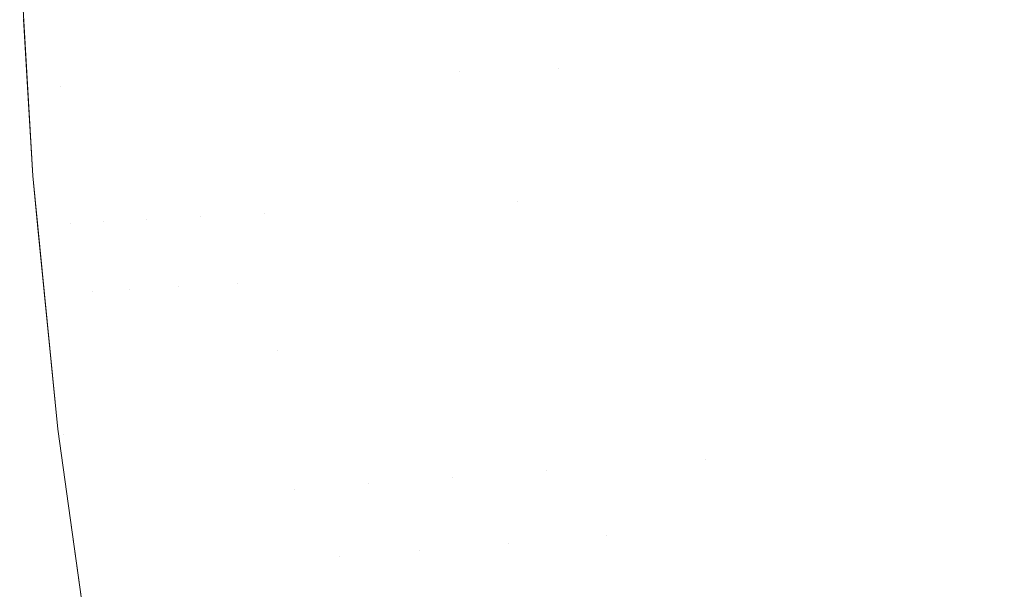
# Model space of a CAD drawing. Header units: centimetres. Extents: x -35.1 to 36.2, y 4.2 to 6.
# Tile 15 of 256: x -35.08646 to -35.07467, y 4.2894 to 4.29622. Entities that reach past the tile are written whole.
import ezdxf

# ---------------------------------------------------------------- set-up
doc = ezdxf.new("R2010")
doc.units = ezdxf.units.CM
doc.header["$LTSCALE"] = 2.54
doc.layers.add('Lucido design-1', color=7, linetype='Continuous')

# ---------------------------------------------------------------- blocks, each defined once
blk = doc.blocks.new('Gruppo-4-1')
at = {"color": 7, "linetype": 'Continuous', "lineweight": 9}
for points, invisible_edges in [([(-35.075794, 4.295795, -2276.283155), (-35.075874, 4.29729, -2276.283155), (-35.077388, 4.297254, -2276.285944), (-35.077307, 4.295741, -2276.285944)], 15), ([(-35.077307, 4.295741, -2276.958396), (-35.077388, 4.297254, -2276.958396), (-35.075874, 4.29729, -2276.961185), (-35.075794, 4.295795, -2276.961185)], 15), ([(-35.07418, 4.295853, -2276.280418), (-35.074258, 4.297328, -2276.280418), (-35.075874, 4.29729, -2276.283155), (-35.075794, 4.295795, -2276.283155)], 15), ([(-35.075794, 4.295795, -2276.961185), (-35.075874, 4.29729, -2276.961185), (-35.074258, 4.297328, -2276.963922), (-35.07418, 4.295853, -2276.963922)], 15), ([(-35.081751, 4.295581, -2276.296068), (-35.081201, 4.295601, -2276.29459), (-35.081284, 4.297161, -2276.29459), (-35.081835, 4.297148, -2276.296068)], 15), ([(-35.081835, 4.297148, -2276.948272), (-35.081284, 4.297161, -2276.94975), (-35.081201, 4.295601, -2276.94975), (-35.081751, 4.295581, -2276.948272)], 15), ([(-35.080015, 4.295643, -2276.291665), (-35.080097, 4.297189, -2276.291665), (-35.081284, 4.297161, -2276.29459), (-35.081201, 4.295601, -2276.29459)], 15), ([(-35.081201, 4.295601, -2276.94975), (-35.081284, 4.297161, -2276.94975), (-35.080097, 4.297189, -2276.952675), (-35.080015, 4.295643, -2276.952675)], 15), ([(-35.078716, 4.29569, -2276.288781), (-35.078797, 4.29722, -2276.288781), (-35.080097, 4.297189, -2276.291665), (-35.080015, 4.295643, -2276.291665)], 15), ([(-35.080015, 4.295643, -2276.952675), (-35.080097, 4.297189, -2276.952675), (-35.078797, 4.29722, -2276.955559), (-35.078716, 4.29569, -2276.955559)], 15), ([(-35.077307, 4.295741, -2276.285944), (-35.077388, 4.297254, -2276.285944), (-35.078797, 4.29722, -2276.288781), (-35.078716, 4.29569, -2276.288781)], 15), ([(-35.078716, 4.29569, -2276.955559), (-35.078797, 4.29722, -2276.955559), (-35.077388, 4.297254, -2276.958396), (-35.077307, 4.295741, -2276.958396)], 15), ([(-35.086323, 4.297042, -2276.317485), (-35.086405, 4.29704, -2276.319046), (-35.086318, 4.295417, -2276.319046), (-35.086237, 4.29542, -2276.317485)], 15), ([(-35.086237, 4.29542, -2276.317485), (-35.086123, 4.295424, -2276.315926), (-35.086209, 4.297044, -2276.315926), (-35.086323, 4.297042, -2276.317485)], 15), ([(-35.086063, 4.297048, -2276.314369), (-35.086209, 4.297044, -2276.315926), (-35.086123, 4.295424, -2276.315926), (-35.085976, 4.295429, -2276.314369)], 15), ([(-35.086063, 4.297048, -2276.929971), (-35.085976, 4.295429, -2276.929971), (-35.086123, 4.295424, -2276.928414), (-35.08617, 4.296237, -2276.928414)], 15), ([(-35.085976, 4.295429, -2276.314369), (-35.085797, 4.295436, -2276.312816), (-35.085884, 4.297052, -2276.312816), (-35.086063, 4.297048, -2276.314369)], 15), ([(-35.086063, 4.297048, -2276.929971), (-35.085884, 4.297052, -2276.931524), (-35.085797, 4.295436, -2276.931524), (-35.085976, 4.295429, -2276.929971)], 15), ([(-35.085673, 4.297057, -2276.311265), (-35.085884, 4.297052, -2276.312816), (-35.085797, 4.295436, -2276.312816), (-35.085587, 4.295443, -2276.311265)], 15), ([(-35.085587, 4.295443, -2276.933075), (-35.085797, 4.295436, -2276.931524), (-35.085884, 4.297052, -2276.931524), (-35.085673, 4.297057, -2276.933075)], 15), ([(-35.085587, 4.295443, -2276.311265), (-35.085344, 4.295452, -2276.309719), (-35.08543, 4.297063, -2276.309719), (-35.085673, 4.297057, -2276.311265)], 15), ([(-35.085673, 4.297057, -2276.933075), (-35.08543, 4.297063, -2276.934621), (-35.085344, 4.295452, -2276.934621), (-35.085587, 4.295443, -2276.933075)], 15), ([(-35.085154, 4.297069, -2276.308177), (-35.08543, 4.297063, -2276.309719), (-35.085344, 4.295452, -2276.309719), (-35.085069, 4.295462, -2276.308177)], 15), ([(-35.085069, 4.295462, -2276.936163), (-35.085344, 4.295452, -2276.934621), (-35.08543, 4.297063, -2276.934621), (-35.085154, 4.297069, -2276.936163)], 15), ([(-35.085069, 4.295462, -2276.308177), (-35.084762, 4.295473, -2276.30664), (-35.084848, 4.297077, -2276.30664), (-35.085154, 4.297069, -2276.308177)], 15), ([(-35.085154, 4.297069, -2276.936163), (-35.084848, 4.297077, -2276.9377), (-35.084762, 4.295473, -2276.9377), (-35.085069, 4.295462, -2276.936163)], 15), ([(-35.08451, 4.297085, -2276.305108), (-35.084848, 4.297077, -2276.30664), (-35.084762, 4.295473, -2276.30664), (-35.084424, 4.295485, -2276.305108)], 15), ([(-35.084424, 4.295485, -2276.939231), (-35.084762, 4.295473, -2276.9377), (-35.084848, 4.297077, -2276.9377), (-35.08451, 4.297085, -2276.939231)], 15), ([(-35.084424, 4.295485, -2276.305108), (-35.084055, 4.295498, -2276.303583), (-35.08414, 4.297094, -2276.303583), (-35.08451, 4.297085, -2276.305108)], 15), ([(-35.08451, 4.297085, -2276.939231), (-35.08414, 4.297094, -2276.940757), (-35.084055, 4.295498, -2276.940757), (-35.084424, 4.295485, -2276.939231)], 15), ([(-35.08374, 4.297103, -2276.302065), (-35.08414, 4.297094, -2276.303583), (-35.084055, 4.295498, -2276.303583), (-35.083655, 4.295513, -2276.302065)], 15), ([(-35.083655, 4.295513, -2276.942275), (-35.084055, 4.295498, -2276.940757), (-35.08414, 4.297094, -2276.940757), (-35.08374, 4.297103, -2276.942275)], 15), ([(-35.083655, 4.295513, -2276.302065), (-35.083224, 4.295528, -2276.300554), (-35.083309, 4.297113, -2276.300554), (-35.08374, 4.297103, -2276.302065)], 15), ([(-35.08374, 4.297103, -2276.942275), (-35.083309, 4.297113, -2276.943786), (-35.083224, 4.295528, -2276.943786), (-35.083655, 4.295513, -2276.942275)], 15), ([(-35.082847, 4.297124, -2276.29905), (-35.083309, 4.297113, -2276.300554), (-35.083224, 4.295528, -2276.300554), (-35.082763, 4.295545, -2276.29905)], 15), ([(-35.082763, 4.295545, -2276.94529), (-35.083224, 4.295528, -2276.943786), (-35.083309, 4.297113, -2276.943786), (-35.082847, 4.297124, -2276.94529)], 15), ([(-35.082763, 4.295545, -2276.29905), (-35.082272, 4.295562, -2276.297555), (-35.082356, 4.297136, -2276.297555), (-35.082847, 4.297124, -2276.29905)], 15), ([(-35.082847, 4.297124, -2276.94529), (-35.082356, 4.297136, -2276.946785), (-35.082272, 4.295562, -2276.946785), (-35.082763, 4.295545, -2276.94529)], 15), ([(-35.081835, 4.297148, -2276.296068), (-35.082356, 4.297136, -2276.297555), (-35.082272, 4.295562, -2276.297555), (-35.081751, 4.295581, -2276.296068)], 15), ([(-35.081751, 4.295581, -2276.948272), (-35.082272, 4.295562, -2276.946785), (-35.082356, 4.297136, -2276.946785), (-35.081835, 4.297148, -2276.948272)], 15), ([(-35.086454, 4.297039, -2276.320608), (-35.086464, 4.297039, -2276.32217), (-35.086308, 4.294352, -2276.32217), (-35.086367, 4.295415, -2276.320608)], 13), ([(-35.086417, 4.29623, -2276.92217), (-35.086369, 4.295416, -2276.92217), (-35.086308, 4.294352, -2276.32217), (-35.086464, 4.297039, -2276.32217)], 10), ([(-35.086367, 4.295415, -2276.320608), (-35.086318, 4.295417, -2276.319046), (-35.086405, 4.29704, -2276.319046), (-35.086454, 4.297039, -2276.320608)], 15), ([(-35.086366, 4.296231, -2276.925294), (-35.086318, 4.295417, -2276.925294), (-35.086369, 4.295416, -2276.92217), (-35.086417, 4.29623, -2276.92217)], 11), ([(-35.08617, 4.296237, -2276.928414), (-35.086123, 4.295424, -2276.928414), (-35.086318, 4.295417, -2276.925294), (-35.086366, 4.296231, -2276.925294)], 15), ([(-35.077307, 4.295741, -2276.285944), (-35.077192, 4.294205, -2276.285944), (-35.07568, 4.294278, -2276.283155), (-35.075794, 4.295795, -2276.283155)], 15), ([(-35.075794, 4.295795, -2276.961185), (-35.07568, 4.294278, -2276.961185), (-35.077192, 4.294205, -2276.958396), (-35.077307, 4.295741, -2276.958396)], 15), ([(-35.075794, 4.295795, -2276.283155), (-35.07568, 4.294278, -2276.283155), (-35.074067, 4.294356, -2276.280418), (-35.07418, 4.295853, -2276.280418)], 15), ([(-35.07418, 4.295853, -2276.963922), (-35.074067, 4.294356, -2276.963922), (-35.07568, 4.294278, -2276.961185), (-35.075794, 4.295795, -2276.961185)], 15), ([(-35.080503, 4.294045, -2276.293122), (-35.080015, 4.295643, -2276.291665), (-35.081201, 4.295601, -2276.29459)], 11), ([(-35.081201, 4.295601, -2276.94975), (-35.080015, 4.295643, -2276.952675), (-35.080503, 4.294045, -2276.951217)], 11), ([(-35.080503, 4.294045, -2276.293122), (-35.079896, 4.294074, -2276.291665), (-35.080015, 4.295643, -2276.291665)], 11), ([(-35.080015, 4.295643, -2276.952675), (-35.079896, 4.294074, -2276.952675), (-35.080503, 4.294045, -2276.951217)], 11), ([(-35.080015, 4.295643, -2276.291665), (-35.079896, 4.294074, -2276.291665), (-35.078599, 4.294137, -2276.288781), (-35.078716, 4.29569, -2276.288781)], 15), ([(-35.078716, 4.29569, -2276.955559), (-35.078599, 4.294137, -2276.955559), (-35.079896, 4.294074, -2276.952675), (-35.080015, 4.295643, -2276.952675)], 15), ([(-35.078716, 4.29569, -2276.288781), (-35.078599, 4.294137, -2276.288781), (-35.077192, 4.294205, -2276.285944), (-35.077307, 4.295741, -2276.285944)], 15), ([(-35.077307, 4.295741, -2276.958396), (-35.077192, 4.294205, -2276.958396), (-35.078599, 4.294137, -2276.955559), (-35.078716, 4.29569, -2276.955559)], 15), ([(-35.083655, 4.295513, -2276.302065), (-35.084055, 4.295498, -2276.303583), (-35.083933, 4.293879, -2276.303583), (-35.083533, 4.293899, -2276.302065)], 15), ([(-35.083533, 4.293899, -2276.942275), (-35.083933, 4.293879, -2276.940757), (-35.084055, 4.295498, -2276.940757), (-35.083655, 4.295513, -2276.942275)], 15), ([(-35.083533, 4.293899, -2276.302065), (-35.083103, 4.293919, -2276.300554), (-35.083224, 4.295528, -2276.300554), (-35.083655, 4.295513, -2276.302065)], 15), ([(-35.083655, 4.295513, -2276.942275), (-35.083224, 4.295528, -2276.943786), (-35.083103, 4.293919, -2276.943786), (-35.083533, 4.293899, -2276.942275)], 15), ([(-35.082763, 4.295545, -2276.29905), (-35.083224, 4.295528, -2276.300554), (-35.083103, 4.293919, -2276.300554), (-35.082642, 4.293942, -2276.29905)], 15), ([(-35.082642, 4.293942, -2276.94529), (-35.083103, 4.293919, -2276.943786), (-35.083224, 4.295528, -2276.943786), (-35.082763, 4.295545, -2276.94529)], 15), ([(-35.082642, 4.293942, -2276.29905), (-35.082152, 4.293965, -2276.297555), (-35.082272, 4.295562, -2276.297555), (-35.082763, 4.295545, -2276.29905)], 15), ([(-35.082763, 4.295545, -2276.94529), (-35.082272, 4.295562, -2276.946785), (-35.082152, 4.293965, -2276.946785), (-35.082642, 4.293942, -2276.94529)], 15), ([(-35.081751, 4.295581, -2276.296068), (-35.082272, 4.295562, -2276.297555), (-35.082152, 4.293965, -2276.297555), (-35.081632, 4.293991, -2276.296068)], 15), ([(-35.081632, 4.293991, -2276.948272), (-35.082152, 4.293965, -2276.946785), (-35.082272, 4.295562, -2276.946785), (-35.081751, 4.295581, -2276.948272)], 15), ([(-35.081632, 4.293991, -2276.296068), (-35.081082, 4.294017, -2276.29459), (-35.081201, 4.295601, -2276.29459), (-35.081751, 4.295581, -2276.296068)], 15), ([(-35.081751, 4.295581, -2276.948272), (-35.081201, 4.295601, -2276.94975), (-35.081082, 4.294017, -2276.94975), (-35.081632, 4.293991, -2276.948272)], 15), ([(-35.081201, 4.295601, -2276.29459), (-35.081082, 4.294017, -2276.29459), (-35.080503, 4.294045, -2276.293122)], 11), ([(-35.080503, 4.294045, -2276.951217), (-35.081082, 4.294017, -2276.94975), (-35.081201, 4.295601, -2276.94975)], 11), ([(-35.086308, 4.294352, -2276.92217), (-35.086369, 4.295416, -2276.92217), (-35.086318, 4.295417, -2276.925294), (-35.086261, 4.294597, -2276.925294)], 14), ([(-35.086369, 4.295416, -2276.92217), (-35.086308, 4.294352, -2276.92217), (-35.086308, 4.294352, -2276.32217)], 10), ([(-35.086243, 4.293768, -2276.320608), (-35.086194, 4.29377, -2276.319046), (-35.086318, 4.295417, -2276.319046), (-35.086367, 4.295415, -2276.320608)], 15), ([(-35.086243, 4.293768, -2276.320608), (-35.086367, 4.295415, -2276.320608), (-35.086308, 4.294352, -2276.32217)], 11), ([(-35.086261, 4.294597, -2276.925294), (-35.086318, 4.295417, -2276.925294), (-35.086123, 4.295424, -2276.928414), (-35.086066, 4.294605, -2276.928414)], 15), ([(-35.086237, 4.29542, -2276.317485), (-35.086318, 4.295417, -2276.319046), (-35.086194, 4.29377, -2276.319046), (-35.086113, 4.293774, -2276.317485)], 15), ([(-35.086113, 4.293774, -2276.317485), (-35.085999, 4.29378, -2276.315926), (-35.086123, 4.295424, -2276.315926), (-35.086237, 4.29542, -2276.317485)], 15), ([(-35.085976, 4.295429, -2276.314369), (-35.086123, 4.295424, -2276.315926), (-35.085999, 4.29378, -2276.315926), (-35.085853, 4.293787, -2276.314369)], 15), ([(-35.086066, 4.294605, -2276.928414), (-35.086123, 4.295424, -2276.928414), (-35.085976, 4.295429, -2276.929971)], 11), ([(-35.085976, 4.295429, -2276.929971), (-35.085853, 4.293787, -2276.929971), (-35.085999, 4.29378, -2276.928414), (-35.086066, 4.294605, -2276.928414)], 15), ([(-35.085853, 4.293787, -2276.314369), (-35.085674, 4.293795, -2276.312816), (-35.085797, 4.295436, -2276.312816), (-35.085976, 4.295429, -2276.314369)], 15), ([(-35.085976, 4.295429, -2276.929971), (-35.085797, 4.295436, -2276.931524), (-35.085674, 4.293795, -2276.931524), (-35.085853, 4.293787, -2276.929971)], 15), ([(-35.085587, 4.295443, -2276.311265), (-35.085797, 4.295436, -2276.312816), (-35.085674, 4.293795, -2276.312816), (-35.085463, 4.293806, -2276.311265)], 15), ([(-35.085463, 4.293806, -2276.933075), (-35.085674, 4.293795, -2276.931524), (-35.085797, 4.295436, -2276.931524), (-35.085587, 4.295443, -2276.933075)], 15), ([(-35.085463, 4.293806, -2276.311265), (-35.08522, 4.293817, -2276.309719), (-35.085344, 4.295452, -2276.309719), (-35.085587, 4.295443, -2276.311265)], 15), ([(-35.085587, 4.295443, -2276.933075), (-35.085344, 4.295452, -2276.934621), (-35.08522, 4.293817, -2276.934621), (-35.085463, 4.293806, -2276.933075)], 15), ([(-35.085069, 4.295462, -2276.308177), (-35.085344, 4.295452, -2276.309719), (-35.08522, 4.293817, -2276.309719), (-35.084946, 4.293831, -2276.308177)], 15), ([(-35.084946, 4.293831, -2276.936163), (-35.08522, 4.293817, -2276.934621), (-35.085344, 4.295452, -2276.934621), (-35.085069, 4.295462, -2276.936163)], 15), ([(-35.084946, 4.293831, -2276.308177), (-35.08464, 4.293845, -2276.30664), (-35.084762, 4.295473, -2276.30664), (-35.085069, 4.295462, -2276.308177)], 15), ([(-35.085069, 4.295462, -2276.936163), (-35.084762, 4.295473, -2276.9377), (-35.08464, 4.293845, -2276.9377), (-35.084946, 4.293831, -2276.936163)], 15), ([(-35.084424, 4.295485, -2276.305108), (-35.084762, 4.295473, -2276.30664), (-35.08464, 4.293845, -2276.30664), (-35.084302, 4.293862, -2276.305108)], 15), ([(-35.084302, 4.293862, -2276.939231), (-35.08464, 4.293845, -2276.9377), (-35.084762, 4.295473, -2276.9377), (-35.084424, 4.295485, -2276.939231)], 15), ([(-35.084302, 4.293862, -2276.305108), (-35.083933, 4.293879, -2276.303583), (-35.084055, 4.295498, -2276.303583), (-35.084424, 4.295485, -2276.305108)], 15), ([(-35.084424, 4.295485, -2276.939231), (-35.084055, 4.295498, -2276.940757), (-35.083933, 4.293879, -2276.940757), (-35.084302, 4.293862, -2276.939231)], 15), ([(-35.086261, 4.294597, -2276.925294), (-35.086194, 4.29377, -2276.925294), (-35.086308, 4.294352, -2276.92217)], 11), ([(-35.086066, 4.294605, -2276.928414), (-35.085999, 4.29378, -2276.928414), (-35.086194, 4.29377, -2276.925294), (-35.086261, 4.294597, -2276.925294)], 15), ([(-35.086308, 4.294352, -2276.32217), (-35.08625, 4.293768, -2276.32217), (-35.086243, 4.293768, -2276.320608)], 10), ([(-35.08625, 4.293768, -2276.32217), (-35.086308, 4.294352, -2276.32217), (-35.086308, 4.294352, -2276.92217), (-35.086167, 4.292936, -2276.92217)], 10), ([(-35.086167, 4.292936, -2276.92217), (-35.086308, 4.294352, -2276.92217), (-35.086194, 4.29377, -2276.925294), (-35.086118, 4.292938, -2276.925294)], 14), ([(-35.073919, 4.292837, -2276.280418), (-35.074067, 4.294356, -2276.280418), (-35.07568, 4.294278, -2276.283155), (-35.07553, 4.292739, -2276.283155)], 15), ([(-35.07553, 4.292739, -2276.961185), (-35.07568, 4.294278, -2276.961185), (-35.074067, 4.294356, -2276.963922), (-35.073919, 4.292837, -2276.963922)], 15), ([(-35.07553, 4.292739, -2276.283155), (-35.07568, 4.294278, -2276.283155), (-35.077192, 4.294205, -2276.285944), (-35.07704, 4.292647, -2276.285944)], 15), ([(-35.07704, 4.292647, -2276.958396), (-35.077192, 4.294205, -2276.958396), (-35.07568, 4.294278, -2276.961185), (-35.07553, 4.292739, -2276.961185)], 15), ([(-35.078445, 4.292561, -2276.288781), (-35.078599, 4.294137, -2276.288781), (-35.079896, 4.294074, -2276.291665), (-35.079741, 4.292482, -2276.291665)], 15), ([(-35.079741, 4.292482, -2276.952675), (-35.079896, 4.294074, -2276.952675), (-35.078599, 4.294137, -2276.955559), (-35.078445, 4.292561, -2276.955559)], 15), ([(-35.07704, 4.292647, -2276.285944), (-35.077192, 4.294205, -2276.285944), (-35.078599, 4.294137, -2276.288781), (-35.078445, 4.292561, -2276.288781)], 15), ([(-35.078445, 4.292561, -2276.955559), (-35.078599, 4.294137, -2276.955559), (-35.077192, 4.294205, -2276.958396), (-35.07704, 4.292647, -2276.958396)], 15), ([(-35.081632, 4.293991, -2276.296068), (-35.082152, 4.293965, -2276.297555), (-35.081994, 4.292345, -2276.297555), (-35.081474, 4.292377, -2276.296068)], 15), ([(-35.081474, 4.292377, -2276.948272), (-35.081994, 4.292345, -2276.946785), (-35.082152, 4.293965, -2276.946785), (-35.081632, 4.293991, -2276.948272)], 15), ([(-35.081474, 4.292377, -2276.296068), (-35.080925, 4.29241, -2276.29459), (-35.081082, 4.294017, -2276.29459), (-35.081632, 4.293991, -2276.296068)], 15), ([(-35.081632, 4.293991, -2276.948272), (-35.081082, 4.294017, -2276.94975), (-35.080925, 4.29241, -2276.94975), (-35.081474, 4.292377, -2276.948272)], 15), ([(-35.080503, 4.294045, -2276.293122), (-35.081082, 4.294017, -2276.29459), (-35.080925, 4.29241, -2276.29459), (-35.080347, 4.292445, -2276.293122)], 15), ([(-35.080347, 4.292445, -2276.951217), (-35.080925, 4.29241, -2276.94975), (-35.081082, 4.294017, -2276.94975), (-35.080503, 4.294045, -2276.951217)], 15), ([(-35.080347, 4.292445, -2276.293122), (-35.079741, 4.292482, -2276.291665), (-35.079896, 4.294074, -2276.291665), (-35.080503, 4.294045, -2276.293122)], 15), ([(-35.080503, 4.294045, -2276.951217), (-35.079896, 4.294074, -2276.952675), (-35.079741, 4.292482, -2276.952675), (-35.080347, 4.292445, -2276.951217)], 15), ([(-35.084302, 4.293862, -2276.305108), (-35.08464, 4.293845, -2276.30664), (-35.084478, 4.292194, -2276.30664), (-35.084141, 4.292214, -2276.305108)], 15), ([(-35.084564, 4.293023, -2276.9377), (-35.08464, 4.293845, -2276.9377), (-35.084302, 4.293862, -2276.939231)], 11), ([(-35.083858, 4.293061, -2276.940757), (-35.084564, 4.293023, -2276.9377), (-35.084302, 4.293862, -2276.939231)], 11), ([(-35.084141, 4.292214, -2276.305108), (-35.083773, 4.292237, -2276.303583), (-35.083933, 4.293879, -2276.303583), (-35.084302, 4.293862, -2276.305108)], 15), ([(-35.084302, 4.293862, -2276.939231), (-35.083933, 4.293879, -2276.940757), (-35.083858, 4.293061, -2276.940757)], 11), ([(-35.083533, 4.293899, -2276.302065), (-35.083933, 4.293879, -2276.303583), (-35.083773, 4.292237, -2276.303583), (-35.083374, 4.292261, -2276.302065)], 15), ([(-35.083858, 4.293061, -2276.940757), (-35.083933, 4.293879, -2276.940757), (-35.083533, 4.293899, -2276.942275)], 11), ([(-35.083533, 4.293899, -2276.942275), (-35.083374, 4.292261, -2276.942275), (-35.083773, 4.292237, -2276.940757), (-35.083858, 4.293061, -2276.940757)], 15), ([(-35.083374, 4.292261, -2276.302065), (-35.082944, 4.292287, -2276.300554), (-35.083103, 4.293919, -2276.300554), (-35.083533, 4.293899, -2276.302065)], 15), ([(-35.083533, 4.293899, -2276.942275), (-35.083103, 4.293919, -2276.943786), (-35.082944, 4.292287, -2276.943786), (-35.083374, 4.292261, -2276.942275)], 15), ([(-35.082642, 4.293942, -2276.29905), (-35.083103, 4.293919, -2276.300554), (-35.082944, 4.292287, -2276.300554), (-35.082484, 4.292315, -2276.29905)], 15), ([(-35.082484, 4.292315, -2276.94529), (-35.082944, 4.292287, -2276.943786), (-35.083103, 4.293919, -2276.943786), (-35.082642, 4.293942, -2276.94529)], 15), ([(-35.082484, 4.292315, -2276.29905), (-35.081994, 4.292345, -2276.297555), (-35.082152, 4.293965, -2276.297555), (-35.082642, 4.293942, -2276.29905)], 15), ([(-35.082642, 4.293942, -2276.94529), (-35.082152, 4.293965, -2276.946785), (-35.081994, 4.292345, -2276.946785), (-35.082484, 4.292315, -2276.94529)], 15), ([(-35.086243, 4.293768, -2276.320608), (-35.08625, 4.293768, -2276.32217), (-35.086008, 4.291321, -2276.32217), (-35.08608, 4.292096, -2276.320608)], 13), ([(-35.086167, 4.292936, -2276.92217), (-35.086008, 4.291321, -2276.92217), (-35.086008, 4.291321, -2276.32217), (-35.08625, 4.293768, -2276.32217)], 10), ([(-35.08608, 4.292096, -2276.320608), (-35.086031, 4.292099, -2276.319046), (-35.086194, 4.29377, -2276.319046), (-35.086243, 4.293768, -2276.320608)], 15), ([(-35.086118, 4.292938, -2276.925294), (-35.086194, 4.29377, -2276.925294), (-35.085999, 4.29378, -2276.928414), (-35.085922, 4.292948, -2276.928414)], 15), ([(-35.086113, 4.293774, -2276.317485), (-35.086194, 4.29377, -2276.319046), (-35.086031, 4.292099, -2276.319046), (-35.08595, 4.292104, -2276.317485)], 15), ([(-35.08595, 4.292104, -2276.317485), (-35.085836, 4.292111, -2276.315926), (-35.085999, 4.29378, -2276.315926), (-35.086113, 4.293774, -2276.317485)], 15), ([(-35.085853, 4.293787, -2276.314369), (-35.085999, 4.29378, -2276.315926), (-35.085836, 4.292111, -2276.315926), (-35.08569, 4.29212, -2276.314369)], 15), ([(-35.085922, 4.292948, -2276.928414), (-35.085999, 4.29378, -2276.928414), (-35.085853, 4.293787, -2276.929971)], 11), ([(-35.085598, 4.292966, -2276.931524), (-35.085922, 4.292948, -2276.928414), (-35.085853, 4.293787, -2276.929971)], 11), ([(-35.08569, 4.29212, -2276.314369), (-35.085511, 4.292131, -2276.312816), (-35.085674, 4.293795, -2276.312816), (-35.085853, 4.293787, -2276.314369)], 15), ([(-35.085853, 4.293787, -2276.929971), (-35.085674, 4.293795, -2276.931524), (-35.085598, 4.292966, -2276.931524)], 11), ([(-35.085463, 4.293806, -2276.311265), (-35.085674, 4.293795, -2276.312816), (-35.085511, 4.292131, -2276.312816), (-35.085301, 4.292144, -2276.311265)], 15), ([(-35.085598, 4.292966, -2276.931524), (-35.085674, 4.293795, -2276.931524), (-35.085463, 4.293806, -2276.933075)], 11), ([(-35.085144, 4.292991, -2276.934621), (-35.085598, 4.292966, -2276.931524), (-35.085463, 4.293806, -2276.933075)], 11), ([(-35.085301, 4.292144, -2276.311265), (-35.085058, 4.292159, -2276.309719), (-35.08522, 4.293817, -2276.309719), (-35.085463, 4.293806, -2276.311265)], 15), ([(-35.085463, 4.293806, -2276.933075), (-35.08522, 4.293817, -2276.934621), (-35.085144, 4.292991, -2276.934621)], 11), ([(-35.084946, 4.293831, -2276.308177), (-35.08522, 4.293817, -2276.309719), (-35.085058, 4.292159, -2276.309719), (-35.084784, 4.292175, -2276.308177)], 15), ([(-35.085144, 4.292991, -2276.934621), (-35.08522, 4.293817, -2276.934621), (-35.084946, 4.293831, -2276.936163)], 11), ([(-35.084564, 4.293023, -2276.9377), (-35.085144, 4.292991, -2276.934621), (-35.084946, 4.293831, -2276.936163)], 11), ([(-35.084784, 4.292175, -2276.308177), (-35.084478, 4.292194, -2276.30664), (-35.08464, 4.293845, -2276.30664), (-35.084946, 4.293831, -2276.308177)], 15), ([(-35.084946, 4.293831, -2276.936163), (-35.08464, 4.293845, -2276.9377), (-35.084564, 4.293023, -2276.9377)], 11), ([(-35.083858, 4.293061, -2276.940757), (-35.083773, 4.292237, -2276.940757), (-35.084478, 4.292194, -2276.9377), (-35.084564, 4.293023, -2276.9377)], 15), ([(-35.086118, 4.292938, -2276.925294), (-35.086031, 4.292099, -2276.925294), (-35.086008, 4.291321, -2276.92217), (-35.086167, 4.292936, -2276.92217)], 11), ([(-35.085922, 4.292948, -2276.928414), (-35.085836, 4.292111, -2276.928414), (-35.086031, 4.292099, -2276.925294), (-35.086118, 4.292938, -2276.925294)], 15), ([(-35.085598, 4.292966, -2276.931524), (-35.085511, 4.292131, -2276.931524), (-35.085836, 4.292111, -2276.928414), (-35.085922, 4.292948, -2276.928414)], 15), ([(-35.085144, 4.292991, -2276.934621), (-35.085058, 4.292159, -2276.934621), (-35.085511, 4.292131, -2276.931524), (-35.085598, 4.292966, -2276.931524)], 15), ([(-35.084564, 4.293023, -2276.9377), (-35.084478, 4.292194, -2276.9377), (-35.085058, 4.292159, -2276.934621), (-35.085144, 4.292991, -2276.934621)], 15), ([(-35.07553, 4.292739, -2276.283155), (-35.075342, 4.291177, -2276.283155), (-35.073733, 4.291296, -2276.280418), (-35.073919, 4.292837, -2276.280418)], 15), ([(-35.073919, 4.292837, -2276.963922), (-35.073733, 4.291296, -2276.963922), (-35.075342, 4.291177, -2276.961185), (-35.07553, 4.292739, -2276.961185)], 15), ([(-35.07704, 4.292647, -2276.285944), (-35.076849, 4.291066, -2276.285944), (-35.075342, 4.291177, -2276.283155), (-35.07553, 4.292739, -2276.283155)], 15), ([(-35.07553, 4.292739, -2276.961185), (-35.075342, 4.291177, -2276.961185), (-35.076849, 4.291066, -2276.958396), (-35.07704, 4.292647, -2276.958396)], 15), ([(-35.079741, 4.292482, -2276.291665), (-35.079546, 4.290867, -2276.291665), (-35.078252, 4.290963, -2276.288781), (-35.078445, 4.292561, -2276.288781)], 15), ([(-35.078445, 4.292561, -2276.955559), (-35.078252, 4.290963, -2276.955559), (-35.079546, 4.290867, -2276.952675), (-35.079741, 4.292482, -2276.952675)], 15), ([(-35.078445, 4.292561, -2276.288781), (-35.078252, 4.290963, -2276.288781), (-35.076849, 4.291066, -2276.285944), (-35.07704, 4.292647, -2276.285944)], 15), ([(-35.07704, 4.292647, -2276.958396), (-35.076849, 4.291066, -2276.958396), (-35.078252, 4.290963, -2276.955559), (-35.078445, 4.292561, -2276.955559)], 15), ([(-35.080347, 4.292445, -2276.293122), (-35.080925, 4.29241, -2276.29459), (-35.080729, 4.29078, -2276.29459), (-35.080152, 4.290823, -2276.293122)], 15), ([(-35.080152, 4.290823, -2276.951217), (-35.080729, 4.29078, -2276.94975), (-35.080925, 4.29241, -2276.94975), (-35.080347, 4.292445, -2276.951217)], 15), ([(-35.080152, 4.290823, -2276.293122), (-35.079546, 4.290867, -2276.291665), (-35.079741, 4.292482, -2276.291665), (-35.080347, 4.292445, -2276.293122)], 15), ([(-35.080347, 4.292445, -2276.951217), (-35.079741, 4.292482, -2276.952675), (-35.079546, 4.290867, -2276.952675), (-35.080152, 4.290823, -2276.951217)], 15), ([(-35.082285, 4.290666, -2276.29905), (-35.081796, 4.290702, -2276.297555), (-35.081994, 4.292345, -2276.297555), (-35.082484, 4.292315, -2276.29905)], 15), ([(-35.082484, 4.292315, -2276.94529), (-35.081994, 4.292345, -2276.946785), (-35.081796, 4.290702, -2276.946785), (-35.082285, 4.290666, -2276.94529)], 15), ([(-35.081474, 4.292377, -2276.296068), (-35.081994, 4.292345, -2276.297555), (-35.081796, 4.290702, -2276.297555), (-35.081277, 4.29074, -2276.296068)], 15), ([(-35.081277, 4.29074, -2276.948272), (-35.081796, 4.290702, -2276.946785), (-35.081994, 4.292345, -2276.946785), (-35.081474, 4.292377, -2276.948272)], 15), ([(-35.081277, 4.29074, -2276.296068), (-35.080729, 4.29078, -2276.29459), (-35.080925, 4.29241, -2276.29459), (-35.081474, 4.292377, -2276.296068)], 15), ([(-35.081474, 4.292377, -2276.948272), (-35.080925, 4.29241, -2276.94975), (-35.080729, 4.29078, -2276.94975), (-35.081277, 4.29074, -2276.948272)], 15), ([(-35.084383, 4.291359, -2276.9377), (-35.084478, 4.292194, -2276.9377), (-35.083773, 4.292237, -2276.940757), (-35.083678, 4.291407, -2276.940757)], 15), ([(-35.084141, 4.292214, -2276.305108), (-35.084478, 4.292194, -2276.30664), (-35.084277, 4.290519, -2276.30664), (-35.08394, 4.290544, -2276.305108)], 15), ([(-35.08394, 4.290544, -2276.305108), (-35.083572, 4.290571, -2276.303583), (-35.083773, 4.292237, -2276.303583), (-35.084141, 4.292214, -2276.305108)], 15), ([(-35.083374, 4.292261, -2276.302065), (-35.083773, 4.292237, -2276.303583), (-35.083572, 4.290571, -2276.303583), (-35.083174, 4.2906, -2276.302065)], 15), ([(-35.083678, 4.291407, -2276.940757), (-35.083773, 4.292237, -2276.940757), (-35.083374, 4.292261, -2276.942275)], 11), ([(-35.083374, 4.292261, -2276.942275), (-35.083174, 4.2906, -2276.942275), (-35.083572, 4.290571, -2276.940757), (-35.083678, 4.291407, -2276.940757)], 15), ([(-35.083174, 4.2906, -2276.302065), (-35.082744, 4.290632, -2276.300554), (-35.082944, 4.292287, -2276.300554), (-35.083374, 4.292261, -2276.302065)], 15), ([(-35.083374, 4.292261, -2276.942275), (-35.082944, 4.292287, -2276.943786), (-35.082744, 4.290632, -2276.943786), (-35.083174, 4.2906, -2276.942275)], 15), ([(-35.082484, 4.292315, -2276.29905), (-35.082944, 4.292287, -2276.300554), (-35.082744, 4.290632, -2276.300554), (-35.082285, 4.290666, -2276.29905)], 15), ([(-35.082285, 4.290666, -2276.94529), (-35.082744, 4.290632, -2276.943786), (-35.082944, 4.292287, -2276.943786), (-35.082484, 4.292315, -2276.94529)], 15), ([(-35.085876, 4.290401, -2276.320608), (-35.085827, 4.290404, -2276.319046), (-35.086031, 4.292099, -2276.319046), (-35.08608, 4.292096, -2276.320608)], 15), ([(-35.085876, 4.290401, -2276.320608), (-35.08608, 4.292096, -2276.320608), (-35.086008, 4.291321, -2276.32217)], 11), ([(-35.085934, 4.291255, -2276.925294), (-35.086031, 4.292099, -2276.925294), (-35.085836, 4.292111, -2276.928414), (-35.085739, 4.291268, -2276.928414)], 15), ([(-35.08595, 4.292104, -2276.317485), (-35.086031, 4.292099, -2276.319046), (-35.085827, 4.290404, -2276.319046), (-35.085746, 4.29041, -2276.317485)], 15), ([(-35.086008, 4.291321, -2276.92217), (-35.086031, 4.292099, -2276.925294), (-35.085934, 4.291255, -2276.925294)], 11), ([(-35.085746, 4.29041, -2276.317485), (-35.085632, 4.290419, -2276.315926), (-35.085836, 4.292111, -2276.315926), (-35.08595, 4.292104, -2276.317485)], 15), ([(-35.085739, 4.291268, -2276.928414), (-35.085836, 4.292111, -2276.928414), (-35.085511, 4.292131, -2276.931524), (-35.085415, 4.29129, -2276.931524)], 15), ([(-35.08569, 4.29212, -2276.314369), (-35.085836, 4.292111, -2276.315926), (-35.085632, 4.290419, -2276.315926), (-35.085486, 4.29043, -2276.314369)], 15), ([(-35.085486, 4.29043, -2276.314369), (-35.085308, 4.290443, -2276.312816), (-35.085511, 4.292131, -2276.312816), (-35.08569, 4.29212, -2276.314369)], 15), ([(-35.085415, 4.29129, -2276.931524), (-35.085511, 4.292131, -2276.931524), (-35.085058, 4.292159, -2276.934621), (-35.084962, 4.29132, -2276.934621)], 15), ([(-35.085301, 4.292144, -2276.311265), (-35.085511, 4.292131, -2276.312816), (-35.085308, 4.290443, -2276.312816), (-35.085098, 4.290458, -2276.311265)], 15), ([(-35.085098, 4.290458, -2276.311265), (-35.084856, 4.290476, -2276.309719), (-35.085058, 4.292159, -2276.309719), (-35.085301, 4.292144, -2276.311265)], 15), ([(-35.084962, 4.29132, -2276.934621), (-35.085058, 4.292159, -2276.934621), (-35.084478, 4.292194, -2276.9377), (-35.084383, 4.291359, -2276.9377)], 15), ([(-35.084784, 4.292175, -2276.308177), (-35.085058, 4.292159, -2276.309719), (-35.084856, 4.290476, -2276.309719), (-35.084582, 4.290496, -2276.308177)], 15), ([(-35.084582, 4.290496, -2276.308177), (-35.084277, 4.290519, -2276.30664), (-35.084478, 4.292194, -2276.30664), (-35.084784, 4.292175, -2276.308177)], 15), ([(-35.083678, 4.291407, -2276.940757), (-35.083572, 4.290571, -2276.940757), (-35.084277, 4.290519, -2276.9377), (-35.084383, 4.291359, -2276.9377)], 15), ([(-35.086008, 4.291321, -2276.32217), (-35.085879, 4.290401, -2276.32217), (-35.085876, 4.290401, -2276.320608)], 10), ([(-35.085879, 4.290401, -2276.32217), (-35.086008, 4.291321, -2276.32217), (-35.086008, 4.291321, -2276.92217), (-35.085879, 4.290401, -2276.92217)], 10), ([(-35.085934, 4.291255, -2276.925294), (-35.085827, 4.290404, -2276.925294), (-35.085879, 4.290401, -2276.92217), (-35.086008, 4.291321, -2276.92217)], 11), ([(-35.085739, 4.291268, -2276.928414), (-35.085632, 4.290419, -2276.928414), (-35.085827, 4.290404, -2276.925294), (-35.085934, 4.291255, -2276.925294)], 15), ([(-35.085415, 4.29129, -2276.931524), (-35.085308, 4.290443, -2276.931524), (-35.085632, 4.290419, -2276.928414), (-35.085739, 4.291268, -2276.928414)], 15), ([(-35.084962, 4.29132, -2276.934621), (-35.084856, 4.290476, -2276.934621), (-35.085308, 4.290443, -2276.931524), (-35.085415, 4.29129, -2276.931524)], 15), ([(-35.084383, 4.291359, -2276.9377), (-35.084277, 4.290519, -2276.9377), (-35.084856, 4.290476, -2276.934621), (-35.084962, 4.29132, -2276.934621)], 15), ([(-35.073509, 4.289734, -2276.280418), (-35.073733, 4.291296, -2276.280418), (-35.075342, 4.291177, -2276.283155), (-35.075114, 4.289594, -2276.283155)], 15), ([(-35.075114, 4.289594, -2276.961185), (-35.075342, 4.291177, -2276.961185), (-35.073733, 4.291296, -2276.963922), (-35.073509, 4.289734, -2276.963922)], 15), ([(-35.075114, 4.289594, -2276.283155), (-35.075342, 4.291177, -2276.283155), (-35.076849, 4.291066, -2276.285944), (-35.076619, 4.289464, -2276.285944)], 15), ([(-35.076619, 4.289464, -2276.958396), (-35.076849, 4.291066, -2276.958396), (-35.075342, 4.291177, -2276.961185), (-35.075114, 4.289594, -2276.961185)], 15), ([(-35.076619, 4.289464, -2276.285944), (-35.076849, 4.291066, -2276.285944), (-35.078252, 4.290963, -2276.288781), (-35.078019, 4.289342, -2276.288781)], 15), ([(-35.078019, 4.289342, -2276.955559), (-35.078252, 4.290963, -2276.955559), (-35.076849, 4.291066, -2276.958396), (-35.076619, 4.289464, -2276.958396)], 15), ([(-35.078019, 4.289342, -2276.288781), (-35.078252, 4.290963, -2276.288781), (-35.079546, 4.290867, -2276.291665), (-35.079311, 4.28923, -2276.291665)], 15), ([(-35.079434, 4.290051, -2276.952675), (-35.079546, 4.290867, -2276.952675), (-35.078252, 4.290963, -2276.955559)], 11), ([(-35.078252, 4.290963, -2276.955559), (-35.078019, 4.289342, -2276.955559), (-35.079311, 4.28923, -2276.952675), (-35.079434, 4.290051, -2276.952675)], 15), ([(-35.080152, 4.290823, -2276.293122), (-35.080729, 4.29078, -2276.29459), (-35.080491, 4.289128, -2276.29459), (-35.079916, 4.289178, -2276.293122)], 15), ([(-35.080615, 4.289957, -2276.94975), (-35.080729, 4.29078, -2276.94975), (-35.080152, 4.290823, -2276.951217)], 11), ([(-35.079434, 4.290051, -2276.952675), (-35.080615, 4.289957, -2276.94975), (-35.080152, 4.290823, -2276.951217)], 11), ([(-35.079916, 4.289178, -2276.293122), (-35.079311, 4.28923, -2276.291665), (-35.079546, 4.290867, -2276.291665), (-35.080152, 4.290823, -2276.293122)], 15), ([(-35.080152, 4.290823, -2276.951217), (-35.079546, 4.290867, -2276.952675), (-35.079434, 4.290051, -2276.952675)], 11), ([(-35.082045, 4.288993, -2276.29905), (-35.081556, 4.289035, -2276.297555), (-35.081796, 4.290702, -2276.297555), (-35.082285, 4.290666, -2276.29905)], 15), ([(-35.082285, 4.290666, -2276.94529), (-35.081796, 4.290702, -2276.946785), (-35.081681, 4.289871, -2276.946785)], 11), ([(-35.081277, 4.29074, -2276.296068), (-35.081796, 4.290702, -2276.297555), (-35.081556, 4.289035, -2276.297555), (-35.081038, 4.28908, -2276.296068)], 15), ([(-35.081681, 4.289871, -2276.946785), (-35.081796, 4.290702, -2276.946785), (-35.081277, 4.29074, -2276.948272)], 11), ([(-35.080615, 4.289957, -2276.94975), (-35.081681, 4.289871, -2276.946785), (-35.081277, 4.29074, -2276.948272)], 11), ([(-35.081038, 4.28908, -2276.296068), (-35.080491, 4.289128, -2276.29459), (-35.080729, 4.29078, -2276.29459), (-35.081277, 4.29074, -2276.296068)], 15), ([(-35.081277, 4.29074, -2276.948272), (-35.080729, 4.29078, -2276.94975), (-35.080615, 4.289957, -2276.94975)], 11), ([(-35.08416, 4.289672, -2276.9377), (-35.084277, 4.290519, -2276.9377), (-35.083572, 4.290571, -2276.940757), (-35.083456, 4.289729, -2276.940757)], 15), ([(-35.083697, 4.288849, -2276.305108), (-35.08333, 4.288881, -2276.303583), (-35.083572, 4.290571, -2276.303583), (-35.08394, 4.290544, -2276.305108)], 15), ([(-35.083174, 4.2906, -2276.302065), (-35.083572, 4.290571, -2276.303583), (-35.08333, 4.288881, -2276.303583), (-35.082932, 4.288916, -2276.302065)], 15), ([(-35.083456, 4.289729, -2276.940757), (-35.083572, 4.290571, -2276.940757), (-35.083174, 4.2906, -2276.942275)], 11), ([(-35.082629, 4.289795, -2276.943786), (-35.083456, 4.289729, -2276.940757), (-35.083174, 4.2906, -2276.942275)], 11), ([(-35.082932, 4.288916, -2276.302065), (-35.082503, 4.288953, -2276.300554), (-35.082744, 4.290632, -2276.300554), (-35.083174, 4.2906, -2276.302065)], 15), ([(-35.083174, 4.2906, -2276.942275), (-35.082744, 4.290632, -2276.943786), (-35.082629, 4.289795, -2276.943786)], 11), ([(-35.082285, 4.290666, -2276.29905), (-35.082744, 4.290632, -2276.300554), (-35.082503, 4.288953, -2276.300554), (-35.082045, 4.288993, -2276.29905)], 15), ([(-35.082629, 4.289795, -2276.943786), (-35.082744, 4.290632, -2276.943786), (-35.082285, 4.290666, -2276.94529)], 11), ([(-35.081681, 4.289871, -2276.946785), (-35.082629, 4.289795, -2276.943786), (-35.082285, 4.290666, -2276.94529)], 11), ([(-35.085514, 4.289564, -2276.928414), (-35.085632, 4.290419, -2276.928414), (-35.085308, 4.290443, -2276.931524), (-35.085191, 4.28959, -2276.931524)], 15), ([(-35.08524, 4.288715, -2276.314369), (-35.085062, 4.288731, -2276.312816), (-35.085308, 4.290443, -2276.312816), (-35.085486, 4.29043, -2276.314369)], 15), ([(-35.085191, 4.28959, -2276.931524), (-35.085308, 4.290443, -2276.931524), (-35.084856, 4.290476, -2276.934621), (-35.084739, 4.289626, -2276.934621)], 15), ([(-35.085098, 4.290458, -2276.311265), (-35.085308, 4.290443, -2276.312816), (-35.085062, 4.288731, -2276.312816), (-35.084853, 4.288749, -2276.311265)], 15), ([(-35.084853, 4.288749, -2276.311265), (-35.084611, 4.28877, -2276.309719), (-35.084856, 4.290476, -2276.309719), (-35.085098, 4.290458, -2276.311265)], 15), ([(-35.084739, 4.289626, -2276.934621), (-35.084856, 4.290476, -2276.934621), (-35.084277, 4.290519, -2276.9377), (-35.08416, 4.289672, -2276.9377)], 15), ([(-35.084582, 4.290496, -2276.308177), (-35.084856, 4.290476, -2276.309719), (-35.084611, 4.28877, -2276.309719), (-35.084338, 4.288794, -2276.308177)], 15), ([(-35.084338, 4.288794, -2276.308177), (-35.084033, 4.28882, -2276.30664), (-35.084277, 4.290519, -2276.30664), (-35.084582, 4.290496, -2276.308177)], 15), ([(-35.08394, 4.290544, -2276.305108), (-35.084277, 4.290519, -2276.30664), (-35.084033, 4.28882, -2276.30664), (-35.083697, 4.288849, -2276.305108)], 15), ([(-35.085759, 4.289545, -2276.92217), (-35.085879, 4.290401, -2276.92217), (-35.085827, 4.290404, -2276.925294), (-35.085709, 4.289548, -2276.925294)], 14), ([(-35.085876, 4.290401, -2276.320608), (-35.085879, 4.290401, -2276.32217), (-35.085582, 4.28828, -2276.32217), (-35.085629, 4.288682, -2276.320608)], 13), ([(-35.085879, 4.290401, -2276.32217), (-35.085879, 4.290401, -2276.92217), (-35.085759, 4.289545, -2276.92217)], 9), ([(-35.085759, 4.289545, -2276.92217), (-35.085582, 4.28828, -2276.92217), (-35.085582, 4.28828, -2276.32217), (-35.085879, 4.290401, -2276.32217)], 10), ([(-35.085629, 4.288682, -2276.320608), (-35.08558, 4.288686, -2276.319046), (-35.085827, 4.290404, -2276.319046), (-35.085876, 4.290401, -2276.320608)], 15), ([(-35.085709, 4.289548, -2276.925294), (-35.085827, 4.290404, -2276.925294), (-35.085632, 4.290419, -2276.928414), (-35.085514, 4.289564, -2276.928414)], 15), ([(-35.085746, 4.29041, -2276.317485), (-35.085827, 4.290404, -2276.319046), (-35.08558, 4.288686, -2276.319046), (-35.085499, 4.288693, -2276.317485)], 15), ([(-35.085499, 4.288693, -2276.317485), (-35.085386, 4.288703, -2276.315926), (-35.085632, 4.290419, -2276.315926), (-35.085746, 4.29041, -2276.317485)], 15), ([(-35.085486, 4.29043, -2276.314369), (-35.085632, 4.290419, -2276.315926), (-35.085386, 4.288703, -2276.315926), (-35.08524, 4.288715, -2276.314369)], 15), ([(-35.079434, 4.290051, -2276.952675), (-35.079311, 4.28923, -2276.952675), (-35.080491, 4.289128, -2276.94975), (-35.080615, 4.289957, -2276.94975)], 15), ([(-35.081681, 4.289871, -2276.946785), (-35.081556, 4.289035, -2276.946785), (-35.082503, 4.288953, -2276.943786), (-35.082629, 4.289795, -2276.943786)], 15), ([(-35.080615, 4.289957, -2276.94975), (-35.080491, 4.289128, -2276.94975), (-35.081556, 4.289035, -2276.946785), (-35.081681, 4.289871, -2276.946785)], 15), ([(-35.082629, 4.289795, -2276.943786), (-35.082503, 4.288953, -2276.943786), (-35.08333, 4.288881, -2276.940757), (-35.083456, 4.289729, -2276.940757)], 15), ([(-35.075114, 4.289594, -2276.283155), (-35.074846, 4.28799, -2276.283155), (-35.073244, 4.28815, -2276.280418), (-35.073509, 4.289734, -2276.280418)], 15), ([(-35.073509, 4.289734, -2276.963922), (-35.073244, 4.28815, -2276.963922), (-35.074846, 4.28799, -2276.961185), (-35.075114, 4.289594, -2276.961185)], 15), ([(-35.084739, 4.289626, -2276.934621), (-35.084611, 4.28877, -2276.934621), (-35.085062, 4.288731, -2276.931524), (-35.085191, 4.28959, -2276.931524)], 15), ([(-35.08416, 4.289672, -2276.9377), (-35.084033, 4.28882, -2276.9377), (-35.084611, 4.28877, -2276.934621), (-35.084739, 4.289626, -2276.934621)], 15), ([(-35.083456, 4.289729, -2276.940757), (-35.08333, 4.288881, -2276.940757), (-35.084033, 4.28882, -2276.9377), (-35.08416, 4.289672, -2276.9377)], 15), ([(-35.085709, 4.289548, -2276.925294), (-35.08558, 4.288686, -2276.925294), (-35.085582, 4.28828, -2276.92217), (-35.085759, 4.289545, -2276.92217)], 11), ([(-35.085514, 4.289564, -2276.928414), (-35.085386, 4.288703, -2276.928414), (-35.08558, 4.288686, -2276.925294), (-35.085709, 4.289548, -2276.925294)], 15), ([(-35.085191, 4.28959, -2276.931524), (-35.085062, 4.288731, -2276.931524), (-35.085386, 4.288703, -2276.928414), (-35.085514, 4.289564, -2276.928414)], 15), ([(-35.076619, 4.289464, -2276.285944), (-35.076348, 4.287839, -2276.285944), (-35.074846, 4.28799, -2276.283155), (-35.075114, 4.289594, -2276.283155)], 15), ([(-35.075114, 4.289594, -2276.961185), (-35.074846, 4.28799, -2276.961185), (-35.076348, 4.287839, -2276.958396), (-35.076619, 4.289464, -2276.958396)], 15), ([(-35.078019, 4.289342, -2276.288781), (-35.077745, 4.287699, -2276.288781), (-35.076348, 4.287839, -2276.285944), (-35.076619, 4.289464, -2276.285944)], 15), ([(-35.076619, 4.289464, -2276.958396), (-35.076348, 4.287839, -2276.958396), (-35.077745, 4.287699, -2276.955559), (-35.078019, 4.289342, -2276.955559)], 15)]:
    blk.add_3dface(points, dxfattribs=dict(at, invisible_edges=invisible_edges))

msp = doc.modelspace()

# ---------------------------------------------------------------- block references
at = {"layer": 'Lucido design-1', "color": 7}
msp.add_blockref('Gruppo-4-1', (0, 0), dxfattribs=at)

doc.saveas('drawing.dxf')
